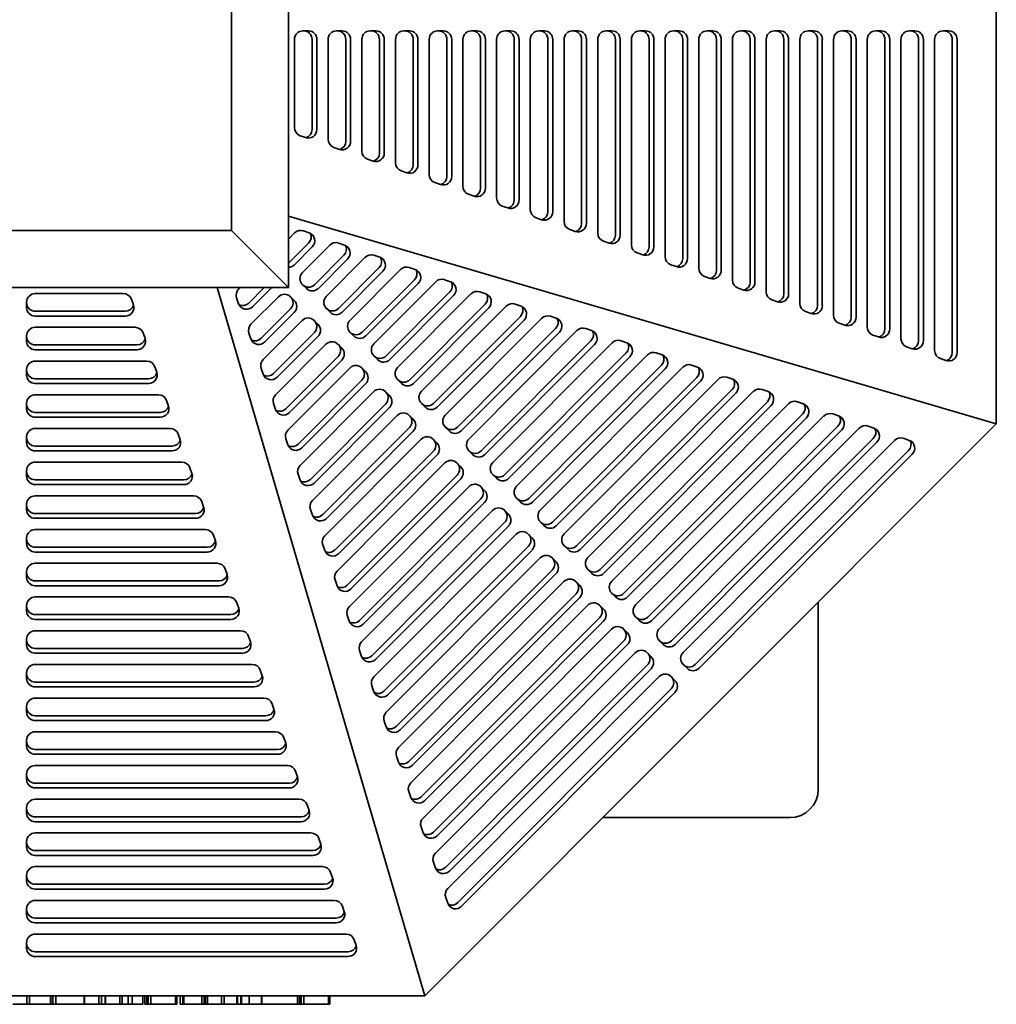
# Model space of a CAD drawing. Header units: millimetres. Extents: x 288 to 973, y 102 to 790.
# Tile 2 of 4: x 630 to 973, y 102 to 447. Entities that reach past the tile are written whole.
import ezdxf

# ---------------------------------------------------------------- set-up
doc = ezdxf.new("R2010")
doc.units = ezdxf.units.MM
doc.header["$LTSCALE"] = 3
doc.layers.add('Krawędzie widoczne(ISO)', color=7, linetype='Continuous', lineweight=35, true_color=0x262659)

msp = doc.modelspace()

# ---------------------------------------------------------------- linework, layer by layer
at = {"layer": 'Krawędzie widoczne(ISO)'}
for p, q in [((972.5, 588.87), (972.5, 305.14)), ((724, 353), (724, 541)), ((704, 521), (704, 373)), ((729.07, 443.09), (731.04, 443.09)), ((740.9, 443.09), (742.87, 443.09)), ((752.73, 443.09), (754.7, 443.09)), ((764.55, 443.09), (766.52, 443.09)), ((776.38, 443.09), (778.35, 443.09)), ((788.21, 443.09), (790.18, 443.09)), ((800.04, 443.09), (802.01, 443.09)), ((811.87, 443.09), (813.84, 443.09)), ((823.7, 443.09), (825.67, 443.09)), ((835.52, 443.09), (837.5, 443.09)), ((847.35, 443.09), (849.32, 443.09)), ((859.18, 443.09), (861.15, 443.09)), ((871.01, 443.09), (872.98, 443.09)), ((882.84, 443.09), (884.81, 443.09)), ((894.67, 443.09), (896.64, 443.09)), ((906.49, 443.09), (908.47, 443.09)), ((918.32, 443.09), (920.29, 443.09)), ((930.15, 443.09), (932.12, 443.09)), ((941.98, 443.09), (943.95, 443.09)), ((953.81, 443.09), (955.78, 443.09)), ((726.11, 409.14), (726.11, 440.09)), ((732.31, 440.09), (732.31, 408.46)), ((734, 440.09), (734, 408.46)), ((737.94, 405.03), (737.94, 440.09)), ((744.14, 440.09), (744.14, 404.34)), ((745.83, 440.09), (745.83, 404.34)), ((749.77, 400.91), (749.77, 440.09)), ((755.97, 440.09), (755.97, 400.23)), ((757.65, 440.09), (757.65, 400.23)), ((761.6, 396.8), (761.6, 440.09)), ((767.8, 440.09), (767.8, 396.11)), ((769.48, 440.09), (769.48, 396.11)), ((773.42, 392.68), (773.42, 440.09)), ((779.63, 440.09), (779.63, 392)), ((781.31, 440.09), (781.31, 392)), ((785.25, 388.57), (785.25, 440.09)), ((791.45, 440.09), (791.45, 387.88)), ((793.14, 440.09), (793.14, 387.88)), ((797.08, 384.45), (797.08, 440.09)), ((803.28, 440.09), (803.28, 383.77)), ((804.97, 440.09), (804.97, 383.77)), ((808.91, 380.34), (808.91, 440.09)), ((815.11, 440.09), (815.11, 379.65)), ((816.8, 440.09), (816.8, 379.65)), ((820.74, 376.22), (820.74, 440.09)), ((826.94, 440.09), (826.94, 375.54)), ((828.62, 440.09), (828.62, 375.54)), ((832.57, 372.11), (832.57, 440.09)), ((838.77, 440.09), (838.77, 371.42)), ((840.45, 440.09), (840.45, 371.42)), ((844.4, 367.99), (844.4, 440.09)), ((850.6, 440.09), (850.6, 367.31)), ((852.28, 440.09), (852.28, 367.31)), ((856.22, 363.88), (856.22, 440.09)), ((862.42, 440.09), (862.42, 363.19)), ((864.11, 440.09), (864.11, 363.19)), ((868.05, 359.76), (868.05, 440.09)), ((874.25, 440.09), (874.25, 359.08)), ((875.94, 440.09), (875.94, 359.08)), ((879.88, 355.65), (879.88, 440.09)), ((886.08, 440.09), (886.08, 354.96)), ((887.77, 440.09), (887.77, 354.96)), ((891.71, 351.53), (891.71, 440.09)), ((897.91, 440.09), (897.91, 350.85)), ((899.59, 440.09), (899.59, 350.85)), ((903.54, 347.42), (903.54, 440.09)), ((909.74, 440.09), (909.74, 346.73)), ((911.42, 440.09), (911.42, 346.73)), ((915.37, 343.3), (915.37, 440.09)), ((921.57, 440.09), (921.57, 342.62)), ((923.25, 440.09), (923.25, 342.62)), ((927.19, 339.19), (927.19, 440.09)), ((933.4, 440.09), (933.4, 338.5)), ((935.08, 440.09), (935.08, 338.5)), ((939.02, 335.07), (939.02, 440.09)), ((945.22, 440.09), (945.22, 334.39)), ((946.91, 440.09), (946.91, 334.39)), ((950.85, 330.91), (950.85, 440.09)), ((957.05, 440.09), (957.05, 330.23)), ((958.74, 440.09), (958.74, 330.23)), ((730.08, 405.62), (728.11, 406.3)), ((741.91, 401.5), (739.94, 402.19)), ((753.74, 397.39), (751.77, 398.07)), ((765.57, 393.27), (763.59, 393.96)), ((777.39, 389.16), (775.42, 389.84)), ((789.22, 385.04), (787.25, 385.73)), ((801.05, 380.93), (799.08, 381.61)), ((724, 378.03), (972.5, 305.14)), ((812.88, 376.81), (810.91, 377.5)), ((824.71, 372.7), (822.74, 373.39)), ((704, 373), (556, 373)), ((724, 353), (704, 373)), ((724, 370.02), (726.15, 372.18)), ((729.25, 372.91), (731.32, 372.2)), ((731.09, 368.6), (724.85, 362.34)), ((732.39, 367.3), (726.15, 361.04)), ((728.93, 358.26), (738.54, 367.9)), ((741.64, 368.63), (743.71, 367.91)), ((836.54, 368.58), (834.56, 369.27)), ((743.48, 364.32), (733.2, 354.01)), ((744.78, 363.02), (734.5, 352.71)), ((737.28, 349.93), (750.93, 363.62)), ((754.03, 364.35), (756.1, 363.63)), ((848.36, 364.47), (846.39, 365.16)), ((755.87, 360.04), (741.55, 345.68)), ((745.64, 341.61), (763.32, 359.33)), ((766.42, 360.06), (768.48, 359.35)), ((860.19, 360.35), (858.22, 361.04)), ((757.17, 358.74), (742.85, 344.38)), ((872.02, 356.24), (870.05, 356.93)), ((536, 353), (724, 353)), ((771.87, 104.5), (698.97, 353)), ((706.53, 352.51), (707.03, 353)), ((715.54, 353), (710.13, 347.58)), ((717.67, 352.54), (711.43, 346.28)), ((728.99, 353.97), (728.82, 354.15)), ((730.29, 352.67), (728.9, 354.06)), ((768.26, 355.75), (749.91, 337.35)), ((769.56, 354.45), (751.21, 336.05)), ((753.99, 333.28), (775.71, 355.05)), ((778.81, 355.78), (780.87, 355.07)), ((883.85, 352.13), (881.88, 352.81)), ((635.08, 350.89), (666.03, 350.89)), ((706.53, 347.34), (705.81, 349.4)), ((710.85, 340.13), (720.46, 349.77)), ((724.67, 349.81), (726.06, 348.42)), ((780.65, 351.47), (758.26, 329.02)), ((781.95, 350.17), (759.56, 327.72)), ((762.34, 324.95), (788.09, 350.77)), ((791.2, 351.5), (793.26, 350.79)), ((632.08, 345.97), (632.08, 347.94)), ((668.87, 348.9), (669.56, 346.92)), ((724.73, 345.51), (714.45, 335.21)), ((737.35, 345.64), (737.17, 345.82)), ((738.65, 344.34), (737.25, 345.73)), ((793.04, 347.19), (766.61, 320.69)), ((794.33, 345.89), (767.91, 319.39)), ((770.7, 316.62), (800.48, 346.49)), ((803.58, 347.22), (805.65, 346.5)), ((895.68, 348.01), (893.71, 348.7)), ((666.72, 344.69), (635.08, 344.69)), ((666.72, 343.01), (635.08, 343.01)), ((726.03, 344.21), (715.75, 333.91)), ((805.42, 342.91), (774.96, 312.37)), ((779.05, 308.29), (812.87, 342.2)), ((815.97, 342.94), (818.04, 342.22)), ((907.51, 343.9), (905.54, 344.58)), ((635.08, 339.07), (670.15, 339.07)), ((715.17, 327.76), (728.81, 341.44)), ((733.02, 341.48), (734.41, 340.09)), ((806.72, 341.61), (776.26, 311.07)), ((817.81, 338.63), (783.32, 304.04)), ((828.36, 338.65), (830.43, 337.94)), ((919.34, 339.78), (917.36, 340.47)), ((632.08, 334.14), (632.08, 336.11)), ((672.98, 337.07), (673.67, 335.1)), ((710.85, 334.97), (710.13, 337.03)), ((733.08, 337.18), (718.76, 322.83)), ((734.38, 335.89), (720.06, 321.53)), ((745.7, 337.31), (745.52, 337.49)), ((747, 336.01), (745.61, 337.4)), ((819.11, 337.33), (784.62, 302.74)), ((787.4, 299.96), (825.26, 337.92)), ((931.16, 335.67), (929.19, 336.35)), ((670.83, 332.86), (635.08, 332.86)), ((719.48, 315.38), (737.16, 333.11)), ((741.37, 333.15), (742.76, 331.76)), ((830.2, 334.34), (791.67, 295.71)), ((831.5, 333.04), (792.97, 294.41)), ((795.75, 291.63), (837.65, 333.64)), ((840.75, 334.37), (842.81, 333.66)), ((942.99, 331.55), (941.02, 332.24)), ((670.83, 331.18), (635.08, 331.18)), ((741.43, 328.86), (723.08, 310.45)), ((754.05, 328.98), (753.87, 329.16)), ((755.35, 327.68), (753.96, 329.07)), ((842.59, 330.06), (800.02, 287.38)), ((843.89, 328.76), (801.32, 286.08)), ((804.11, 283.3), (850.04, 329.36)), ((853.14, 330.09), (855.2, 329.38)), ((635.08, 327.24), (674.26, 327.24)), ((677.1, 325.24), (677.78, 323.27)), ((723.8, 303.01), (745.52, 324.78)), ((742.73, 327.56), (724.38, 309.15)), ((749.72, 324.82), (751.12, 323.43)), ((854.98, 325.78), (808.37, 279.05)), ((812.46, 274.97), (862.42, 325.08)), ((865.53, 325.81), (867.59, 325.09)), ((954.82, 327.39), (952.85, 328.07)), ((632.08, 322.31), (632.08, 324.28)), ((715.16, 322.59), (714.45, 324.65)), ((856.28, 324.48), (809.67, 277.75)), ((867.37, 321.5), (816.73, 270.72)), ((877.92, 321.52), (879.98, 320.81)), ((674.95, 321.04), (635.08, 321.04)), ((674.95, 319.35), (635.08, 319.35)), ((749.79, 320.53), (727.4, 298.08)), ((751.08, 319.23), (728.7, 296.78)), ((762.41, 320.65), (762.23, 320.83)), ((763.7, 319.35), (762.31, 320.74)), ((868.67, 320.2), (818.03, 269.42)), ((820.81, 266.64), (874.81, 320.79)), ((635.08, 315.41), (678.38, 315.41)), ((728.12, 290.63), (753.87, 316.45)), ((758.08, 316.49), (759.47, 315.1)), ((879.75, 317.21), (825.08, 262.39)), ((881.05, 315.92), (826.38, 261.09)), ((829.16, 258.32), (887.2, 316.51)), ((890.3, 317.24), (892.37, 316.53)), ((632.08, 310.48), (632.08, 312.45)), ((681.21, 313.41), (681.9, 311.44)), ((719.48, 310.21), (718.76, 312.28)), ((758.14, 312.2), (731.71, 285.7)), ((770.76, 312.32), (770.58, 312.5)), ((772.06, 311.02), (770.67, 312.41)), ((892.14, 312.93), (833.43, 254.06)), ((893.44, 311.63), (834.73, 252.76)), ((837.52, 249.99), (899.59, 312.23)), ((902.69, 312.96), (904.76, 312.25)), ((679.06, 309.21), (635.08, 309.21)), ((679.06, 307.52), (635.08, 307.52)), ((732.43, 278.25), (762.22, 308.12)), ((759.44, 310.9), (733.01, 284.4)), ((766.43, 308.16), (767.82, 306.78)), ((904.53, 308.65), (841.79, 245.73)), ((845.87, 241.66), (911.98, 307.95)), ((915.08, 308.68), (917.15, 307.96)), ((972.5, 305.14), (771.87, 104.5)), ((779.11, 303.99), (778.93, 304.17)), ((780.41, 302.69), (779.02, 304.08)), ((905.83, 307.35), (843.08, 244.43)), ((916.92, 304.37), (850.14, 237.4)), ((927.47, 304.4), (929.53, 303.68)), ((632.08, 298.65), (632.08, 300.62)), ((635.08, 303.58), (682.49, 303.58)), ((685.33, 301.58), (686.01, 299.61)), ((766.49, 303.87), (736.03, 273.33)), ((767.79, 302.57), (737.33, 272.03)), ((918.22, 303.07), (851.44, 236.1)), ((854.22, 233.33), (924.37, 303.66)), ((683.18, 297.38), (635.08, 297.38)), ((723.8, 297.84), (723.08, 299.9)), ((736.75, 265.88), (770.57, 299.79)), ((774.78, 299.83), (776.17, 298.45)), ((929.31, 300.09), (858.49, 229.07)), ((930.61, 298.79), (859.79, 227.78)), ((862.57, 225), (936.75, 299.38)), ((939.86, 300.11), (941.92, 299.4)), ((683.18, 295.69), (635.08, 295.69)), ((774.84, 295.54), (740.35, 260.95)), ((776.14, 294.24), (741.65, 259.65)), ((787.46, 295.66), (787.29, 295.84)), ((788.76, 294.37), (787.37, 295.75)), ((941.7, 295.8), (866.84, 220.75)), ((943, 294.5), (868.14, 219.45)), ((635.08, 291.75), (686.61, 291.75)), ((741.07, 253.5), (778.93, 291.46)), ((783.13, 291.51), (784.53, 290.12)), ((632.08, 286.82), (632.08, 288.79)), ((689.44, 289.75), (690.13, 287.78)), ((728.12, 285.46), (727.4, 287.52)), ((783.2, 287.21), (744.66, 248.57)), ((795.82, 287.34), (795.64, 287.51)), ((797.11, 286.04), (795.72, 287.42)), ((687.29, 285.55), (635.08, 285.55)), ((687.29, 283.87), (635.08, 283.87)), ((784.5, 285.91), (745.96, 247.27)), ((635.08, 279.92), (690.72, 279.92)), ((745.39, 241.13), (787.28, 283.13)), ((791.49, 283.18), (792.88, 281.79)), ((632.08, 274.99), (632.08, 276.97)), ((693.56, 277.93), (694.24, 275.95)), ((791.55, 278.88), (748.98, 236.2)), ((792.85, 277.58), (750.28, 234.9)), ((804.17, 279.01), (803.99, 279.18)), ((805.47, 277.71), (804.08, 279.1)), ((691.41, 273.72), (635.08, 273.72)), ((732.43, 273.09), (731.71, 275.15)), ((749.7, 228.75), (795.63, 274.81)), ((799.84, 274.85), (801.23, 273.46)), ((691.41, 272.04), (635.08, 272.04)), ((799.9, 270.55), (753.3, 223.82)), ((812.52, 270.68), (812.34, 270.86)), ((813.82, 269.38), (812.43, 270.77)), ((635.08, 268.09), (694.84, 268.09)), ((697.67, 266.1), (698.36, 264.13)), ((754.02, 216.37), (803.98, 266.48)), ((801.2, 269.25), (754.6, 222.52)), ((808.19, 266.52), (809.58, 265.13)), ((632.08, 263.17), (632.08, 265.14)), ((736.75, 260.71), (736.03, 262.77)), ((695.52, 261.89), (635.08, 261.89)), ((695.52, 260.21), (635.08, 260.21)), ((808.25, 262.22), (757.62, 211.45)), ((809.55, 260.92), (758.91, 210.15)), ((820.87, 262.35), (820.7, 262.53)), ((822.17, 261.05), (820.78, 262.44)), ((635.08, 256.27), (698.95, 256.27)), ((758.34, 204), (812.34, 258.15)), ((816.54, 258.19), (817.94, 256.8)), ((632.08, 251.34), (632.08, 253.31)), ((701.79, 254.27), (702.47, 252.3)), ((816.61, 253.89), (761.93, 199.07)), ((817.91, 252.59), (763.23, 197.77)), ((829.23, 254.02), (829.05, 254.2)), ((830.53, 252.72), (829.13, 254.11)), ((699.64, 250.07), (635.08, 250.07)), ((741.07, 248.33), (740.35, 250.4)), ((762.65, 191.62), (820.69, 249.82)), ((824.9, 249.86), (826.29, 248.47)), ((699.64, 248.38), (635.08, 248.38)), ((824.96, 245.56), (766.25, 186.69)), ((837.58, 245.69), (837.4, 245.87)), ((838.88, 244.39), (837.49, 245.78)), ((635.08, 244.44), (703.07, 244.44)), ((705.9, 242.44), (706.59, 240.47)), ((826.26, 244.27), (767.55, 185.39)), ((910, 177), (910, 242.64)), ((632.08, 239.51), (632.08, 241.48)), ((766.97, 179.25), (829.04, 241.49)), ((833.25, 241.53), (834.64, 240.14)), ((703.75, 238.24), (635.08, 238.24)), ((703.75, 236.55), (635.08, 236.55)), ((745.38, 235.96), (744.66, 238.02)), ((833.31, 237.24), (770.57, 174.32)), ((834.61, 235.94), (771.86, 173.02)), ((845.93, 237.36), (845.75, 237.54)), ((847.23, 236.06), (845.84, 237.45)), ((635.08, 232.61), (707.18, 232.61)), ((771.29, 166.87), (837.39, 233.16)), ((841.6, 233.2), (842.99, 231.81)), ((632.08, 227.68), (632.08, 229.65)), ((710.02, 230.61), (710.7, 228.64)), ((841.66, 228.91), (774.88, 161.94)), ((854.28, 229.03), (854.11, 229.21)), ((855.58, 227.73), (854.19, 229.12)), ((707.87, 226.41), (635.08, 226.41)), ((707.87, 224.72), (635.08, 224.72)), ((749.7, 223.58), (748.98, 225.65)), ((775.6, 154.49), (845.75, 224.83)), ((842.96, 227.61), (776.18, 160.64)), ((849.95, 224.87), (851.35, 223.48)), ((632.08, 215.85), (632.08, 217.82)), ((635.08, 220.78), (711.29, 220.78)), ((714.13, 218.78), (714.82, 216.81)), ((850.02, 220.58), (779.2, 149.57)), ((851.32, 219.28), (780.5, 148.27)), ((862.64, 220.7), (862.46, 220.88)), ((863.94, 219.4), (862.54, 220.79)), ((711.98, 214.58), (635.08, 214.58)), ((779.92, 142.12), (854.1, 216.5)), ((858.31, 216.54), (859.7, 215.16)), ((711.98, 212.9), (635.08, 212.9)), ((754.02, 211.21), (753.3, 213.27)), ((858.37, 212.25), (783.52, 137.19)), ((859.67, 210.95), (784.81, 135.89)), ((635.08, 208.95), (715.41, 208.95)), ((632.08, 204.02), (632.08, 206)), ((718.25, 206.95), (718.93, 204.98)), ((716.1, 202.75), (635.08, 202.75)), ((716.1, 201.07), (635.08, 201.07)), ((758.33, 198.83), (757.61, 200.89)), ((635.08, 197.12), (719.52, 197.12)), ((632.08, 192.2), (632.08, 194.17)), ((722.36, 195.13), (723.05, 193.15)), ((720.21, 190.92), (635.08, 190.92)), ((720.21, 189.24), (635.08, 189.24)), ((762.65, 186.45), (761.93, 188.52)), ((635.08, 185.3), (723.64, 185.3)), ((726.48, 183.3), (727.16, 181.33)), ((632.08, 180.37), (632.08, 182.34)), ((724.32, 179.09), (635.08, 179.09)), ((724.32, 177.41), (635.08, 177.41)), ((635.08, 173.47), (727.75, 173.47)), ((766.97, 174.08), (766.25, 176.14)), ((632.08, 168.54), (632.08, 170.51)), ((730.59, 171.47), (731.28, 169.5)), ((728.44, 167.27), (635.08, 167.27)), ((834.37, 167), (900, 167)), ((728.44, 165.58), (635.08, 165.58)), ((771.28, 161.7), (770.56, 163.77)), ((635.08, 161.64), (731.87, 161.64)), ((734.71, 159.64), (735.39, 157.67)), ((632.08, 156.71), (632.08, 158.68)), ((732.55, 155.44), (635.08, 155.44)), ((732.55, 153.75), (635.08, 153.75)), ((635.08, 149.81), (735.98, 149.81)), ((775.6, 149.33), (774.88, 151.39)), ((632.08, 144.88), (632.08, 146.85)), ((738.82, 147.81), (739.51, 145.84)), ((736.67, 143.61), (635.08, 143.61)), ((736.67, 141.92), (635.08, 141.92)), ((779.92, 136.95), (779.2, 139.01)), ((632.08, 133.05), (632.08, 135.02)), ((635.08, 137.98), (740.1, 137.98)), ((742.94, 135.98), (743.62, 134.01)), ((740.78, 131.78), (635.08, 131.78)), ((740.78, 130.1), (635.08, 130.1)), ((635.08, 126.15), (744.26, 126.15)), ((632.08, 121.23), (632.08, 123.2)), ((747.1, 124.16), (747.78, 122.19)), ((744.95, 119.95), (635.08, 119.95)), ((744.95, 118.27), (635.08, 118.27)), ((771.87, 104.5), (488.13, 104.5)), ((632.21, 101.5), (632.21, 104.5)), ((633.14, 101.5), (633.14, 104.5)), ((640.52, 101.5), (640.52, 104.5)), ((640.56, 101.5), (640.56, 104.5)), ((641.29, 101.5), (641.29, 104.5)), ((642.3, 101.5), (642.3, 104.5)), ((652.3, 101.5), (652.3, 104.5)), ((652.43, 101.5), (652.43, 104.5)), ((657.5, 101.5), (657.5, 104.5)), ((658.41, 101.5), (658.41, 104.5)), ((659.69, 101.5), (659.69, 104.5)), ((659.82, 101.5), (659.82, 104.5)), ((664.8, 101.5), (664.8, 104.5)), ((665.69, 101.5), (665.69, 104.5)), ((667.79, 101.5), (667.79, 104.5)), ((669.18, 101.5), (669.18, 104.5)), ((672.92, 101.5), (672.92, 104.5)), ((673.59, 101.5), (673.59, 104.5)), ((674.31, 101.5), (674.31, 104.5)), ((674.79, 101.5), (674.79, 104.5)), ((675.67, 101.5), (675.67, 104.5)), ((684.31, 101.5), (684.31, 104.5)), ((684.85, 101.5), (684.85, 104.5)), ((685.95, 101.5), (685.95, 104.5)), ((686.98, 101.5), (686.98, 104.5)), ((687.25, 101.5), (687.25, 104.5)), ((693.58, 101.5), (693.58, 104.5)), ((694.38, 101.5), (694.38, 104.5)), ((694.77, 101.5), (694.77, 104.5)), ((695.46, 101.5), (695.46, 104.5)), ((695.59, 101.5), (695.59, 104.5)), ((700.52, 101.5), (700.52, 104.5)), ((701.5, 101.5), (701.5, 104.5)), ((705.93, 101.5), (705.93, 104.5)), ((706.14, 101.5), (706.14, 104.5)), ((707.32, 101.5), (707.32, 104.5)), ((707.52, 101.5), (707.52, 104.5)), ((710.21, 101.5), (710.21, 104.5)), ((714.54, 101.5), (714.54, 104.5)), ((714.61, 101.5), (714.61, 104.5)), ((727.24, 101.5), (727.24, 104.5)), ((727.34, 101.5), (727.34, 104.5)), ((728.06, 101.5), (728.06, 104.5)), ((728.53, 101.5), (728.53, 104.5)), ((729.41, 101.5), (729.41, 104.5)), ((738.06, 101.5), (738.06, 104.5)), ((738.59, 101.5), (738.59, 104.5)), ((632.21, 101.5), (627.24, 101.5)), ((633.14, 101.5), (632.21, 101.5)), ((634.15, 101.5), (633.14, 101.5)), ((638.55, 101.5), (634.15, 101.5)), ((640.52, 101.5), (638.55, 101.5)), ((640.56, 101.5), (640.52, 101.5)), ((641.29, 101.5), (640.56, 101.5)), ((642.3, 101.5), (641.29, 101.5)), ((650.33, 101.5), (642.3, 101.5)), ((652.3, 101.5), (650.33, 101.5)), ((652.43, 101.5), (652.3, 101.5)), ((657.5, 101.5), (652.43, 101.5)), ((658.41, 101.5), (657.5, 101.5)), ((658.73, 101.5), (658.41, 101.5)), ((659.69, 101.5), (658.73, 101.5)), ((659.82, 101.5), (659.69, 101.5)), ((664.8, 101.5), (659.82, 101.5)), ((665.69, 101.5), (664.8, 101.5)), ((667.79, 101.5), (665.69, 101.5)), ((669.18, 101.5), (667.79, 101.5)), ((672.92, 101.5), (669.18, 101.5)), ((674.31, 101.5), (673.59, 101.5)), ((674.79, 101.5), (674.31, 101.5)), ((675.67, 101.5), (674.79, 101.5)), ((680.08, 101.5), (675.67, 101.5)), ((682.32, 101.5), (680.08, 101.5)), ((683.38, 101.5), (682.32, 101.5)), ((684.31, 101.5), (683.38, 101.5)), ((684.85, 101.5), (684.31, 101.5)), ((686.36, 101.5), (685.95, 101.5)), ((686.98, 101.5), (686.36, 101.5)), ((687.25, 101.5), (686.98, 101.5)), ((693.58, 101.5), (687.25, 101.5)), ((694.38, 101.5), (693.58, 101.5)), ((694.77, 101.5), (694.38, 101.5)), ((695.46, 101.5), (694.77, 101.5)), ((695.59, 101.5), (695.46, 101.5)), ((700.52, 101.5), (695.59, 101.5)), ((701.5, 101.5), (700.52, 101.5)), ((702.91, 101.5), (701.5, 101.5)), ((704.57, 101.5), (702.91, 101.5)), ((705.93, 101.5), (704.57, 101.5)), ((706.42, 101.5), (706.14, 101.5)), ((707.32, 101.5), (706.42, 101.5)), ((707.52, 101.5), (707.32, 101.5)), ((710.21, 101.5), (707.52, 101.5)), ((712.37, 101.5), (710.21, 101.5)), ((714.54, 101.5), (712.37, 101.5)), ((724.72, 101.5), (714.61, 101.5)), ((727.24, 101.5), (724.72, 101.5)), ((728.06, 101.5), (727.34, 101.5)), ((728.53, 101.5), (728.06, 101.5)), ((729.41, 101.5), (728.53, 101.5)), ((733.82, 101.5), (729.41, 101.5)), ((736.06, 101.5), (733.82, 101.5)), ((737.12, 101.5), (736.06, 101.5)), ((738.06, 101.5), (737.12, 101.5)), ((738.59, 101.5), (738.06, 101.5))]:
    msp.add_line(p, q, dxfattribs=at)
msp.add_arc((900, 177), 10, 270, 0, dxfattribs=at)
for centre, major_axis, ratio, start_param, end_param in [((729.07, 440.09), (0, 3), 0.985702, 0, 1.570796), ((729.35, 440.09), (0, 3), 0.985702, 4.712389, 6.283185), ((731.04, 440.09), (0, 3), 0.985702, 4.712389, 6.283185), ((740.9, 440.09), (0, 3), 0.985702, 0, 1.570796), ((741.18, 440.09), (0, 3), 0.985702, 4.712389, 6.283185), ((742.87, 440.09), (0, 3), 0.985702, 4.712389, 6.283185), ((752.73, 440.09), (0, 3), 0.985702, 0, 1.570796), ((753.01, 440.09), (0, 3), 0.985702, 4.712389, 6.283185), ((754.7, 440.09), (0, 3), 0.985702, 4.712389, 6.283185), ((764.55, 440.09), (0, 3), 0.985702, 0, 1.570796), ((764.84, 440.09), (0, 3), 0.985702, 4.712389, 6.283185), ((766.52, 440.09), (0, 3), 0.985702, 4.712389, 6.283185), ((776.38, 440.09), (0, 3), 0.985702, 0, 1.570796), ((776.67, 440.09), (0, 3), 0.985702, 4.712389, 6.283185), ((778.35, 440.09), (0, 3), 0.985702, 4.712389, 6.283185), ((788.21, 440.09), (0, 3), 0.985702, 0, 1.570796), ((788.5, 440.09), (0, 3), 0.985702, 4.712389, 6.283185), ((790.18, 440.09), (0, 3), 0.985702, 4.712389, 6.283185), ((800.04, 440.09), (0, 3), 0.985702, 0, 1.570796), ((800.33, 440.09), (0, 3), 0.985702, 4.712389, 6.283185), ((802.01, 440.09), (0, 3), 0.985702, 4.712389, 6.283185), ((811.87, 440.09), (0, 3), 0.985702, 0, 1.570796), ((812.15, 440.09), (0, 3), 0.985702, 4.712389, 6.283185), ((813.84, 440.09), (0, 3), 0.985702, 4.712389, 6.283185), ((823.7, 440.09), (0, 3), 0.985702, 0, 1.570796), ((823.98, 440.09), (0, 3), 0.985702, 4.712389, 6.283185), ((825.67, 440.09), (0, 3), 0.985702, 4.712389, 6.283185), ((835.52, 440.09), (0, 3), 0.985702, 0, 1.570796), ((835.81, 440.09), (0, 3), 0.985702, 4.712389, 6.283185), ((837.5, 440.09), (0, 3), 0.985702, 4.712389, 6.283185), ((847.35, 440.09), (0, 3), 0.985702, 0, 1.570796), ((847.64, 440.09), (0, 3), 0.985702, 4.712389, 6.283185), ((849.32, 440.09), (0, 3), 0.985702, 4.712389, 6.283185), ((859.18, 440.09), (0, 3), 0.985702, 0, 1.570796), ((859.47, 440.09), (0, 3), 0.985702, 4.712389, 6.283185), ((861.15, 440.09), (0, 3), 0.985702, 4.712389, 6.283185), ((871.01, 440.09), (0, 3), 0.985702, 0, 1.570796), ((871.3, 440.09), (0, 3), 0.985702, 4.712389, 6.283185), ((872.98, 440.09), (0, 3), 0.985702, 4.712389, 6.283185), ((882.84, 440.09), (0, 3), 0.985702, 0, 1.570796), ((883.12, 440.09), (0, 3), 0.985702, 4.712389, 6.283185), ((884.81, 440.09), (0, 3), 0.985702, 4.712389, 6.283185), ((894.67, 440.09), (0, 3), 0.985702, 0, 1.570796), ((894.95, 440.09), (0, 3), 0.985702, 4.712389, 6.283185), ((896.64, 440.09), (0, 3), 0.985702, 4.712389, 6.283185), ((906.49, 440.09), (0, 3), 0.985702, 0, 1.570796), ((906.78, 440.09), (0, 3), 0.985702, 4.712389, 6.283185), ((908.47, 440.09), (0, 3), 0.985702, 4.712389, 6.283185), ((918.32, 440.09), (0, 3), 0.985702, 0, 1.570796), ((918.61, 440.09), (0, 3), 0.985702, 4.712389, 6.283185), ((920.29, 440.09), (0, 3), 0.985702, 4.712389, 6.283185), ((930.15, 440.09), (0, 3), 0.985702, 0, 1.570796), ((930.44, 440.09), (0, 3), 0.985702, 4.712389, 6.283185), ((932.12, 440.09), (0, 3), 0.985702, 4.712389, 6.283185), ((941.98, 440.09), (0, 3), 0.985702, 0, 1.570796), ((942.27, 440.09), (0, 3), 0.985702, 4.712389, 6.283185), ((943.95, 440.09), (0, 3), 0.985702, 4.712389, 6.283185), ((953.81, 440.09), (0, 3), 0.985702, 0, 1.570796), ((954.09, 440.09), (0, 3), 0.985702, 4.712389, 6.283185), ((955.78, 440.09), (0, 3), 0.985702, 4.712389, 6.283185), ((729.07, 409.14), (0, -3), 0.985702, 4.712389, 5.952847), ((731.04, 408.46), (0, -3), 0.985702, 5.952847, 7.853982), ((729.35, 408.46), (0, -3), 0.985702, 0.288903, 1.570796), ((740.9, 405.03), (0, -3), 0.985702, 4.712389, 5.952847), ((742.87, 404.34), (0, -3), 0.985702, 5.952847, 7.853982), ((741.18, 404.34), (0, -3), 0.985702, 0.288903, 1.570796), ((752.73, 400.91), (0, -3), 0.985702, 4.712389, 5.952847), ((754.7, 400.23), (0, -3), 0.985702, 5.952847, 7.853982), ((753.01, 400.23), (0, -3), 0.985702, 0.288903, 1.570796), ((764.55, 396.8), (0, -3), 0.985702, 4.712389, 5.952847), ((766.52, 396.11), (0, -3), 0.985702, 5.952847, 7.853982), ((764.84, 396.11), (0, -3), 0.985702, 0.288903, 1.570796), ((776.38, 392.68), (0, -3), 0.985702, 4.712389, 5.952847), ((778.35, 392), (0, -3), 0.985702, 5.952847, 7.853982), ((776.67, 392), (0, -3), 0.985702, 0.288903, 1.570796), ((788.21, 388.57), (0, -3), 0.985702, 4.712389, 5.952847), ((790.18, 387.88), (0, -3), 0.985702, 5.952847, 7.853982), ((788.5, 387.88), (0, -3), 0.985702, 0.288903, 1.570796), ((800.04, 384.45), (0, -3), 0.985702, 4.712389, 5.952847), ((802.01, 383.77), (0, -3), 0.985702, 5.952847, 7.853982), ((800.33, 383.77), (0, -3), 0.985702, 0.288903, 1.570796), ((811.87, 380.34), (0, -3), 0.985702, 4.712389, 5.952847), ((813.84, 379.65), (0, -3), 0.985702, 5.952847, 7.853982), ((812.15, 379.65), (0, -3), 0.985702, 0.288903, 1.570796), ((728.24, 370.1), (2.12, 2.12), 0.982976, 0.445878, 1.572183), ((823.7, 376.22), (0, -3), 0.985702, 4.712389, 5.952847), ((825.67, 375.54), (0, -3), 0.985702, 5.952847, 7.853982), ((823.98, 375.54), (0, -3), 0.985702, 0.288903, 1.570796), ((729.01, 370.68), (2.12, 2.12), 0.982976, 4.713776, 5.966386), ((730.3, 369.38), (2.12, 2.12), 0.982976, 4.713776, 6.729063), ((835.52, 372.11), (0, -3), 0.985702, 4.712389, 5.952847), ((837.5, 371.42), (0, -3), 0.985702, 5.952847, 7.853982), ((835.81, 371.42), (0, -3), 0.985702, 0.288903, 1.570796), ((740.63, 365.82), (2.12, 2.12), 0.982976, 0.445878, 1.572183), ((741.39, 366.4), (2.12, 2.12), 0.982976, 4.713776, 5.966386), ((742.69, 365.1), (2.12, 2.12), 0.982976, 4.713776, 6.729063), ((847.35, 367.99), (0, -3), 0.985702, 4.712389, 5.952847), ((849.32, 367.31), (0, -3), 0.985702, 5.952847, 7.853982), ((847.64, 367.31), (0, -3), 0.985702, 0.288903, 1.570796), ((753.02, 361.53), (2.12, 2.12), 0.982976, 0.445878, 1.572183), ((753.78, 362.12), (2.12, 2.12), 0.982976, 4.713776, 5.966386), ((755.08, 360.82), (2.12, 2.12), 0.982976, 4.713776, 6.729063), ((859.18, 363.88), (0, -3), 0.985702, 4.712389, 5.952847), ((861.15, 363.19), (0, -3), 0.985702, 5.952847, 7.853982), ((859.47, 363.19), (0, -3), 0.985702, 0.288903, 1.570796), ((722.76, 364.42), (-2.12, -2.12), 0.982976, 1.223669, 1.572183), ((724.06, 363.12), (-2.12, -2.12), 0.982976, 0.7738, 1.572183), ((765.4, 357.25), (2.12, 2.12), 0.982976, 0.445878, 1.572183), ((767.47, 356.54), (2.12, 2.12), 0.982976, 4.713776, 6.729063), ((871.01, 359.76), (0, -3), 0.985702, 4.712389, 5.952847), ((731.02, 356.18), (-2.12, -2.12), 0.982976, 4.713776, 6.284572), ((766.17, 357.84), (2.12, 2.12), 0.982976, 4.713776, 5.966386), ((777.79, 352.97), (2.12, 2.12), 0.982976, 0.445878, 1.572183), ((872.98, 359.08), (0, -3), 0.985702, 5.952847, 7.853982), ((871.3, 359.08), (0, -3), 0.985702, 0.288903, 1.570796), ((708.62, 350.43), (2.12, 2.12), 0.982976, 1.572183, 2.698488), ((715.59, 354.63), (-2.12, -2.12), 0.982976, 1.572183, 1.771364), ((731.11, 356.09), (-2.12, -2.12), 0.982976, 0.001387, 1.572183), ((732.41, 354.79), (-2.12, -2.12), 0.982976, 0.001387, 1.572183), ((778.56, 353.55), (2.12, 2.12), 0.982976, 4.713776, 5.966386), ((779.86, 352.26), (2.12, 2.12), 0.982976, 4.713776, 6.729063), ((882.84, 355.65), (0, -3), 0.985702, 4.712389, 5.952847), ((884.81, 354.96), (0, -3), 0.985702, 5.952847, 7.853982), ((883.12, 354.96), (0, -3), 0.985702, 0.288903, 1.570796), ((635.08, 347.94), (-3, 0), 0.985702, 4.712389, 6.283185), ((666.03, 347.94), (3, 0), 0.985702, 0.330338, 1.570796), ((722.55, 347.68), (2.12, 2.12), 0.982976, 0.001387, 1.572183), ((722.64, 347.6), (2.12, 2.12), 0.982976, 4.713776, 6.242999), ((739.37, 347.85), (-2.12, -2.12), 0.982976, 4.713776, 6.284572), ((790.18, 348.69), (2.12, 2.12), 0.982976, 0.445878, 1.572183), ((790.95, 349.27), (2.12, 2.12), 0.982976, 4.713776, 5.966386), ((792.25, 347.97), (2.12, 2.12), 0.982976, 4.713776, 6.729063), ((894.67, 351.53), (0, -3), 0.985702, 4.712389, 5.952847), ((896.64, 350.85), (0, -3), 0.985702, 5.952847, 7.853982), ((894.95, 350.85), (0, -3), 0.985702, 0.288903, 1.570796), ((635.08, 347.65), (-3, 0), 0.985702, 0, 1.570796), ((635.08, 345.97), (-3, 0), 0.985702, 0, 1.570796), ((666.72, 345.97), (3, 0), 0.985702, 4.712389, 6.613523), ((666.72, 347.65), (3, 0), 0.985702, 4.712389, 5.994283), ((709.34, 348.36), (-2.12, -2.12), 0.982976, 5.840081, 7.855368), ((708.04, 349.66), (-2.12, -2.12), 0.982976, 0.316799, 1.572183), ((723.94, 346.3), (2.12, 2.12), 0.982976, 4.713776, 6.284572), ((739.47, 347.76), (-2.12, -2.12), 0.982976, 0.001387, 1.572183), ((802.57, 344.4), (2.12, 2.12), 0.982976, 0.445878, 1.572183), ((803.34, 344.99), (2.12, 2.12), 0.982976, 4.713776, 5.966386), ((804.63, 343.69), (2.12, 2.12), 0.982976, 4.713776, 6.729063), ((906.49, 347.42), (0, -3), 0.985702, 4.712389, 5.952847), ((908.47, 346.73), (0, -3), 0.985702, 5.952847, 7.853982), ((906.78, 346.73), (0, -3), 0.985702, 0.288903, 1.570796), ((730.9, 339.36), (2.12, 2.12), 0.982976, 0.001387, 1.572183), ((740.77, 346.46), (-2.12, -2.12), 0.982976, 0.001387, 1.572183), ((814.96, 340.12), (2.12, 2.12), 0.982976, 0.445878, 1.572183), ((815.72, 340.71), (2.12, 2.12), 0.982976, 4.713776, 5.966386), ((817.02, 339.41), (2.12, 2.12), 0.982976, 4.713776, 6.729063), ((918.32, 343.3), (0, -3), 0.985702, 4.712389, 5.952847), ((920.29, 342.62), (0, -3), 0.985702, 5.952847, 7.853982), ((918.61, 342.62), (0, -3), 0.985702, 0.288903, 1.570796), ((635.08, 336.11), (-3, 0), 0.985702, 4.712389, 6.283185), ((670.15, 336.11), (3, 0), 0.985702, 0.330338, 1.570796), ((712.94, 338.05), (2.12, 2.12), 0.982976, 1.572183, 2.698488), ((730.99, 339.27), (2.12, 2.12), 0.982976, 4.713776, 6.242999), ((732.29, 337.97), (2.12, 2.12), 0.982976, 4.713776, 6.284572), ((747.73, 339.52), (-2.12, -2.12), 0.982976, 4.713776, 6.284572), ((827.35, 335.84), (2.12, 2.12), 0.982976, 0.445878, 1.572183), ((930.15, 339.19), (0, -3), 0.985702, 4.712389, 5.952847), ((635.08, 335.82), (-3, 0), 0.985702, 0, 1.570796), ((712.36, 337.29), (-2.12, -2.12), 0.982976, 0.316799, 1.572183), ((747.82, 339.43), (-2.12, -2.12), 0.982976, 0.001387, 1.572183), ((749.12, 338.14), (-2.12, -2.12), 0.982976, 0.001387, 1.572183), ((828.11, 336.43), (2.12, 2.12), 0.982976, 4.713776, 5.966386), ((829.41, 335.13), (2.12, 2.12), 0.982976, 4.713776, 6.729063), ((932.12, 338.5), (0, -3), 0.985702, 5.952847, 7.853982), ((930.44, 338.5), (0, -3), 0.985702, 0.288903, 1.570796), ((635.08, 334.14), (-3, 0), 0.985702, 0, 1.570796), ((670.83, 334.14), (3, 0), 0.985702, 4.712389, 6.613523), ((670.83, 335.82), (3, 0), 0.985702, 4.712389, 5.994283), ((713.66, 335.99), (-2.12, -2.12), 0.982976, 5.840081, 7.855368), ((739.25, 331.03), (2.12, 2.12), 0.982976, 0.001387, 1.572183), ((739.34, 330.94), (2.12, 2.12), 0.982976, 4.713776, 6.242999), ((740.64, 329.64), (2.12, 2.12), 0.982976, 4.713776, 6.284572), ((756.08, 331.19), (-2.12, -2.12), 0.982976, 4.713776, 6.284572), ((839.74, 331.56), (2.12, 2.12), 0.982976, 0.445878, 1.572183), ((840.5, 332.14), (2.12, 2.12), 0.982976, 4.713776, 5.966386), ((841.8, 330.84), (2.12, 2.12), 0.982976, 4.713776, 6.729063), ((941.98, 335.07), (0, -3), 0.985702, 4.712389, 5.952847), ((943.95, 334.39), (0, -3), 0.985702, 5.952847, 7.853982), ((942.27, 334.39), (0, -3), 0.985702, 0.288903, 1.570796), ((756.17, 331.11), (-2.12, -2.12), 0.982976, 0.001387, 1.572183), ((852.12, 327.28), (2.12, 2.12), 0.982976, 0.445878, 1.572183), ((852.89, 327.86), (2.12, 2.12), 0.982976, 4.713776, 5.966386), ((854.19, 326.56), (2.12, 2.12), 0.982976, 4.713776, 6.729063), ((953.81, 330.91), (0, -3), 0.985702, 4.712389, 5.952847), ((955.78, 330.23), (0, -3), 0.985702, 5.952847, 7.853982), ((954.09, 330.23), (0, -3), 0.985702, 0.288903, 1.570796), ((635.08, 324.28), (-3, 0), 0.985702, 4.712389, 6.283185), ((674.26, 324.28), (3, 0), 0.985702, 0.330338, 1.570796), ((717.26, 325.68), (2.12, 2.12), 0.982976, 1.572183, 2.698488), ((747.6, 322.7), (2.12, 2.12), 0.982976, 0.001387, 1.572183), ((757.47, 329.81), (-2.12, -2.12), 0.982976, 0.001387, 1.572183), ((764.43, 322.87), (-2.12, -2.12), 0.982976, 4.713776, 6.284572), ((864.51, 322.99), (2.12, 2.12), 0.982976, 0.445878, 1.572183), ((865.28, 323.58), (2.12, 2.12), 0.982976, 4.713776, 5.966386), ((866.58, 322.28), (2.12, 2.12), 0.982976, 4.713776, 6.729063), ((635.08, 323.99), (-3, 0), 0.985702, 0, 1.570796), ((635.08, 322.31), (-3, 0), 0.985702, 0, 1.570796), ((674.95, 322.31), (3, 0), 0.985702, 4.712389, 6.613523), ((674.95, 323.99), (3, 0), 0.985702, 4.712389, 5.994283), ((717.98, 323.61), (-2.12, -2.12), 0.982976, 5.840081, 7.855368), ((716.68, 324.91), (-2.12, -2.12), 0.982976, 0.316799, 1.572183), ((747.7, 322.61), (2.12, 2.12), 0.982976, 4.713776, 6.242999), ((749, 321.31), (2.12, 2.12), 0.982976, 4.713776, 6.284572), ((876.9, 318.71), (2.12, 2.12), 0.982976, 0.445878, 1.572183), ((764.52, 322.78), (-2.12, -2.12), 0.982976, 0.001387, 1.572183), ((765.82, 321.48), (-2.12, -2.12), 0.982976, 0.001387, 1.572183), ((877.67, 319.3), (2.12, 2.12), 0.982976, 4.713776, 5.966386), ((878.97, 318), (2.12, 2.12), 0.982976, 4.713776, 6.729063), ((635.08, 312.45), (-3, 0), 0.985702, 4.712389, 6.283185), ((678.38, 312.45), (3, 0), 0.985702, 0.330338, 1.570796), ((721.57, 313.3), (2.12, 2.12), 0.982976, 1.572183, 2.698488), ((755.96, 314.37), (2.12, 2.12), 0.982976, 0.001387, 1.572183), ((756.05, 314.28), (2.12, 2.12), 0.982976, 4.713776, 6.242999), ((757.35, 312.98), (2.12, 2.12), 0.982976, 4.713776, 6.284572), ((772.78, 314.54), (-2.12, -2.12), 0.982976, 4.713776, 6.284572), ((889.29, 314.43), (2.12, 2.12), 0.982976, 0.445878, 1.572183), ((890.05, 315.01), (2.12, 2.12), 0.982976, 4.713776, 5.966386), ((891.35, 313.72), (2.12, 2.12), 0.982976, 4.713776, 6.729063), ((635.08, 312.16), (-3, 0), 0.985702, 0, 1.570796), ((679.06, 310.48), (3, 0), 0.985702, 4.712389, 6.613523), ((679.06, 312.16), (3, 0), 0.985702, 4.712389, 5.994283), ((772.88, 314.45), (-2.12, -2.12), 0.982976, 0.001387, 1.572183), ((774.18, 313.15), (-2.12, -2.12), 0.982976, 0.001387, 1.572183), ((901.68, 310.15), (2.12, 2.12), 0.982976, 0.445878, 1.572183), ((902.44, 310.73), (2.12, 2.12), 0.982976, 4.713776, 5.966386), ((903.74, 309.43), (2.12, 2.12), 0.982976, 4.713776, 6.729063), ((635.08, 310.48), (-3, 0), 0.985702, 0, 1.570796), ((722.29, 311.24), (-2.12, -2.12), 0.982976, 5.840081, 7.855368), ((720.99, 312.54), (-2.12, -2.12), 0.982976, 0.316799, 1.572183), ((764.31, 306.04), (2.12, 2.12), 0.982976, 0.001387, 1.572183), ((764.4, 305.95), (2.12, 2.12), 0.982976, 4.713776, 6.242999), ((781.14, 306.21), (-2.12, -2.12), 0.982976, 4.713776, 6.284572), ((914.07, 305.86), (2.12, 2.12), 0.982976, 0.445878, 1.572183), ((914.83, 306.45), (2.12, 2.12), 0.982976, 4.713776, 5.966386), ((916.13, 305.15), (2.12, 2.12), 0.982976, 4.713776, 6.729063), ((765.7, 304.65), (2.12, 2.12), 0.982976, 4.713776, 6.284572), ((926.45, 301.58), (2.12, 2.12), 0.982976, 0.445878, 1.572183), ((635.08, 300.62), (-3, 0), 0.985702, 4.712389, 6.283185), ((682.49, 300.62), (3, 0), 0.985702, 0.330338, 1.570796), ((725.89, 300.92), (2.12, 2.12), 0.982976, 1.572183, 2.698488), ((772.66, 297.71), (2.12, 2.12), 0.982976, 0.001387, 1.572183), ((781.23, 306.12), (-2.12, -2.12), 0.982976, 0.001387, 1.572183), ((782.53, 304.82), (-2.12, -2.12), 0.982976, 0.001387, 1.572183), ((927.22, 302.17), (2.12, 2.12), 0.982976, 4.713776, 5.966386), ((928.52, 300.87), (2.12, 2.12), 0.982976, 4.713776, 6.729063), ((635.08, 300.34), (-3, 0), 0.985702, 0, 1.570796), ((635.08, 298.65), (-3, 0), 0.985702, 0, 1.570796), ((683.18, 298.65), (3, 0), 0.985702, 4.712389, 6.613523), ((683.18, 300.34), (3, 0), 0.985702, 4.712389, 5.994283), ((726.61, 298.86), (-2.12, -2.12), 0.982976, 5.840081, 7.855368), ((725.31, 300.16), (-2.12, -2.12), 0.982976, 0.316799, 1.572183), ((772.76, 297.62), (2.12, 2.12), 0.982976, 4.713776, 6.242999), ((774.05, 296.32), (2.12, 2.12), 0.982976, 4.713776, 6.284572), ((789.49, 297.88), (-2.12, -2.12), 0.982976, 4.713776, 6.284572), ((938.84, 297.3), (2.12, 2.12), 0.982976, 0.445878, 1.572183), ((939.61, 297.89), (2.12, 2.12), 0.982976, 4.713776, 5.966386), ((940.91, 296.59), (2.12, 2.12), 0.982976, 4.713776, 6.729063), ((789.58, 297.79), (-2.12, -2.12), 0.982976, 0.001387, 1.572183), ((790.88, 296.49), (-2.12, -2.12), 0.982976, 0.001387, 1.572183), ((635.08, 288.79), (-3, 0), 0.985702, 4.712389, 6.283185), ((686.61, 288.79), (3, 0), 0.985702, 0.330338, 1.570796), ((730.21, 288.55), (2.12, 2.12), 0.982976, 1.572183, 2.698488), ((781.01, 289.38), (2.12, 2.12), 0.982976, 0.001387, 1.572183), ((781.11, 289.29), (2.12, 2.12), 0.982976, 4.713776, 6.242999), ((797.84, 289.55), (-2.12, -2.12), 0.982976, 4.713776, 6.284572), ((635.08, 288.51), (-3, 0), 0.985702, 0, 1.570796), ((635.08, 286.82), (-3, 0), 0.985702, 0, 1.570796), ((687.29, 286.82), (3, 0), 0.985702, 4.712389, 6.613523), ((687.29, 288.51), (3, 0), 0.985702, 4.712389, 5.994283), ((782.41, 287.99), (2.12, 2.12), 0.982976, 4.713776, 6.284572), ((797.93, 289.46), (-2.12, -2.12), 0.982976, 0.001387, 1.572183), ((730.93, 286.48), (-2.12, -2.12), 0.982976, 5.840081, 7.855368), ((729.63, 287.78), (-2.12, -2.12), 0.982976, 0.316799, 1.572183), ((789.37, 281.05), (2.12, 2.12), 0.982976, 0.001387, 1.572183), ((799.23, 288.16), (-2.12, -2.12), 0.982976, 0.001387, 1.572183), ((635.08, 276.97), (-3, 0), 0.985702, 4.712389, 6.283185), ((690.72, 276.97), (3, 0), 0.985702, 0.330338, 1.570796), ((789.46, 280.96), (2.12, 2.12), 0.982976, 4.713776, 6.242999), ((790.76, 279.66), (2.12, 2.12), 0.982976, 4.713776, 6.284572), ((806.19, 281.22), (-2.12, -2.12), 0.982976, 4.713776, 6.284572), ((635.08, 276.68), (-3, 0), 0.985702, 0, 1.570796), ((734.52, 276.17), (2.12, 2.12), 0.982976, 1.572183, 2.698488), ((806.29, 281.13), (-2.12, -2.12), 0.982976, 0.001387, 1.572183), ((807.59, 279.83), (-2.12, -2.12), 0.982976, 0.001387, 1.572183), ((635.08, 274.99), (-3, 0), 0.985702, 0, 1.570796), ((691.41, 274.99), (3, 0), 0.985702, 4.712389, 6.613523), ((691.41, 276.68), (3, 0), 0.985702, 4.712389, 5.994283), ((735.24, 274.11), (-2.12, -2.12), 0.982976, 5.840081, 7.855368), ((733.94, 275.41), (-2.12, -2.12), 0.982976, 0.316799, 1.572183), ((797.72, 272.72), (2.12, 2.12), 0.982976, 0.001387, 1.572183), ((797.81, 272.63), (2.12, 2.12), 0.982976, 4.713776, 6.242999), ((799.11, 271.34), (2.12, 2.12), 0.982976, 4.713776, 6.284572), ((814.55, 272.89), (-2.12, -2.12), 0.982976, 4.713776, 6.284572), ((814.64, 272.8), (-2.12, -2.12), 0.982976, 0.001387, 1.572183), ((635.08, 265.14), (-3, 0), 0.985702, 4.712389, 6.283185), ((694.84, 265.14), (3, 0), 0.985702, 0.330338, 1.570796), ((806.07, 264.39), (2.12, 2.12), 0.982976, 0.001387, 1.572183), ((806.17, 264.31), (2.12, 2.12), 0.982976, 4.713776, 6.242999), ((815.94, 271.5), (-2.12, -2.12), 0.982976, 0.001387, 1.572183), ((822.9, 264.56), (-2.12, -2.12), 0.982976, 4.713776, 6.284572), ((635.08, 264.85), (-3, 0), 0.985702, 0, 1.570796), ((635.08, 263.17), (-3, 0), 0.985702, 0, 1.570796), ((695.52, 263.17), (3, 0), 0.985702, 4.712389, 6.613523), ((695.52, 264.85), (3, 0), 0.985702, 4.712389, 5.994283), ((738.84, 263.8), (2.12, 2.12), 0.982976, 1.572183, 2.698488), ((807.46, 263.01), (2.12, 2.12), 0.982976, 4.713776, 6.284572), ((739.56, 261.73), (-2.12, -2.12), 0.982976, 5.840081, 7.855368), ((738.26, 263.03), (-2.12, -2.12), 0.982976, 0.316799, 1.572183), ((814.43, 256.07), (2.12, 2.12), 0.982976, 0.001387, 1.572183), ((822.99, 264.47), (-2.12, -2.12), 0.982976, 0.001387, 1.572183), ((824.29, 263.17), (-2.12, -2.12), 0.982976, 0.001387, 1.572183), ((635.08, 253.31), (-3, 0), 0.985702, 4.712389, 6.283185), ((698.95, 253.31), (3, 0), 0.985702, 0.330338, 1.570796), ((814.52, 255.98), (2.12, 2.12), 0.982976, 4.713776, 6.242999), ((815.82, 254.68), (2.12, 2.12), 0.982976, 4.713776, 6.284572), ((831.25, 256.23), (-2.12, -2.12), 0.982976, 4.713776, 6.284572), ((635.08, 253.02), (-3, 0), 0.985702, 0, 1.570796), ((699.64, 251.34), (3, 0), 0.985702, 4.712389, 6.613523), ((743.16, 251.42), (2.12, 2.12), 0.982976, 1.572183, 2.698488), ((831.34, 256.14), (-2.12, -2.12), 0.982976, 0.001387, 1.572183), ((832.64, 254.84), (-2.12, -2.12), 0.982976, 0.001387, 1.572183), ((635.08, 251.34), (-3, 0), 0.985702, 0, 1.570796), ((699.64, 253.02), (3, 0), 0.985702, 4.712389, 5.994283), ((822.78, 247.74), (2.12, 2.12), 0.982976, 0.001387, 1.572183), ((822.87, 247.65), (2.12, 2.12), 0.982976, 4.713776, 6.242999), ((839.6, 247.9), (-2.12, -2.12), 0.982976, 4.713776, 6.284572), ((743.88, 249.36), (-2.12, -2.12), 0.982976, 5.840081, 7.855368), ((742.58, 250.66), (-2.12, -2.12), 0.982976, 0.316799, 1.572183), ((824.17, 246.35), (2.12, 2.12), 0.982976, 4.713776, 6.284572), ((839.7, 247.81), (-2.12, -2.12), 0.982976, 0.001387, 1.572183), ((635.08, 241.48), (-3, 0), 0.985702, 4.712389, 6.283185), ((703.07, 241.48), (3, 0), 0.985702, 0.330338, 1.570796), ((831.13, 239.41), (2.12, 2.12), 0.982976, 0.001387, 1.572183), ((841, 246.52), (-2.12, -2.12), 0.982976, 0.001387, 1.572183), ((635.08, 241.19), (-3, 0), 0.985702, 0, 1.570796), ((635.08, 239.51), (-3, 0), 0.985702, 0, 1.570796), ((703.75, 239.51), (3, 0), 0.985702, 4.712389, 6.613523), ((703.75, 241.19), (3, 0), 0.985702, 4.712389, 5.994283), ((747.47, 239.04), (2.12, 2.12), 0.982976, 1.572183, 2.698488), ((831.22, 239.32), (2.12, 2.12), 0.982976, 4.713776, 6.242999), ((832.52, 238.02), (2.12, 2.12), 0.982976, 4.713776, 6.284572), ((847.96, 239.57), (-2.12, -2.12), 0.982976, 4.713776, 6.284572), ((748.19, 236.98), (-2.12, -2.12), 0.982976, 5.840081, 7.855368), ((746.89, 238.28), (-2.12, -2.12), 0.982976, 0.316799, 1.572183), ((848.05, 239.49), (-2.12, -2.12), 0.982976, 0.001387, 1.572183), ((849.35, 238.19), (-2.12, -2.12), 0.982976, 0.001387, 1.572183), ((635.08, 229.65), (-3, 0), 0.985702, 4.712389, 6.283185), ((707.18, 229.65), (3, 0), 0.985702, 0.330338, 1.570796), ((839.48, 231.08), (2.12, 2.12), 0.982976, 0.001387, 1.572183), ((839.58, 230.99), (2.12, 2.12), 0.982976, 4.713776, 6.242999), ((840.88, 229.69), (2.12, 2.12), 0.982976, 4.713776, 6.284572), ((856.31, 231.25), (-2.12, -2.12), 0.982976, 4.713776, 6.284572), ((635.08, 229.37), (-3, 0), 0.985702, 0, 1.570796), ((707.87, 227.68), (3, 0), 0.985702, 4.712389, 6.613523), ((707.87, 229.37), (3, 0), 0.985702, 4.712389, 5.994283), ((751.79, 226.67), (2.12, 2.12), 0.982976, 1.572183, 2.698488), ((856.4, 231.16), (-2.12, -2.12), 0.982976, 0.001387, 1.572183), ((635.08, 227.68), (-3, 0), 0.985702, 0, 1.570796), ((847.84, 222.75), (2.12, 2.12), 0.982976, 0.001387, 1.572183), ((847.93, 222.66), (2.12, 2.12), 0.982976, 4.713776, 6.242999), ((857.7, 229.86), (-2.12, -2.12), 0.982976, 0.001387, 1.572183), ((864.66, 222.92), (-2.12, -2.12), 0.982976, 4.713776, 6.284572), ((752.51, 224.61), (-2.12, -2.12), 0.982976, 5.840081, 7.855368), ((751.21, 225.9), (-2.12, -2.12), 0.982976, 0.316799, 1.572183), ((849.23, 221.36), (2.12, 2.12), 0.982976, 4.713776, 6.284572), ((635.08, 217.82), (-3, 0), 0.985702, 4.712389, 6.283185), ((711.29, 217.82), (3, 0), 0.985702, 0.330338, 1.570796), ((856.19, 214.42), (2.12, 2.12), 0.982976, 0.001387, 1.572183), ((864.75, 222.83), (-2.12, -2.12), 0.982976, 0.001387, 1.572183), ((866.05, 221.53), (-2.12, -2.12), 0.982976, 0.001387, 1.572183), ((635.08, 217.54), (-3, 0), 0.985702, 0, 1.570796), ((635.08, 215.85), (-3, 0), 0.985702, 0, 1.570796), ((711.98, 215.85), (3, 0), 0.985702, 4.712389, 6.613523), ((711.98, 217.54), (3, 0), 0.985702, 4.712389, 5.994283), ((756.11, 214.29), (2.12, 2.12), 0.982976, 1.572183, 2.698488), ((856.28, 214.33), (2.12, 2.12), 0.982976, 4.713776, 6.242999), ((857.58, 213.03), (2.12, 2.12), 0.982976, 4.713776, 6.284572), ((756.83, 212.23), (-2.12, -2.12), 0.982976, 5.840081, 7.855368), ((755.53, 213.53), (-2.12, -2.12), 0.982976, 0.316799, 1.572183), ((635.08, 206), (-3, 0), 0.985702, 4.712389, 6.283185), ((715.41, 206), (3, 0), 0.985702, 0.330338, 1.570796), ((635.08, 205.71), (-3, 0), 0.985702, 0, 1.570796), ((635.08, 204.02), (-3, 0), 0.985702, 0, 1.570796), ((716.1, 204.02), (3, 0), 0.985702, 4.712389, 6.613523), ((716.1, 205.71), (3, 0), 0.985702, 4.712389, 5.994283), ((760.42, 201.92), (2.12, 2.12), 0.982976, 1.572183, 2.698488), ((635.08, 194.17), (-3, 0), 0.985702, 4.712389, 6.283185), ((719.52, 194.17), (3, 0), 0.985702, 0.330338, 1.570796), ((761.14, 199.85), (-2.12, -2.12), 0.982976, 5.840081, 7.855368), ((759.84, 201.15), (-2.12, -2.12), 0.982976, 0.316799, 1.572183), ((635.08, 193.88), (-3, 0), 0.985702, 0, 1.570796), ((635.08, 192.2), (-3, 0), 0.985702, 0, 1.570796), ((720.21, 192.2), (3, 0), 0.985702, 4.712389, 6.613523), ((720.21, 193.88), (3, 0), 0.985702, 4.712389, 5.994283), ((764.74, 189.54), (2.12, 2.12), 0.982976, 1.572183, 2.698488), ((764.16, 188.78), (-2.12, -2.12), 0.982976, 0.316799, 1.572183), ((635.08, 182.34), (-3, 0), 0.985702, 4.712389, 6.283185), ((723.64, 182.34), (3, 0), 0.985702, 0.330338, 1.570796), ((765.46, 187.48), (-2.12, -2.12), 0.982976, 5.840081, 7.855368), ((635.08, 182.05), (-3, 0), 0.985702, 0, 1.570796), ((635.08, 180.37), (-3, 0), 0.985702, 0, 1.570796), ((724.32, 180.37), (3, 0), 0.985702, 4.712389, 6.613523), ((724.32, 182.05), (3, 0), 0.985702, 4.712389, 5.994283), ((769.06, 177.16), (2.12, 2.12), 0.982976, 1.572183, 2.698488), ((635.08, 170.51), (-3, 0), 0.985702, 4.712389, 6.283185), ((727.75, 170.51), (3, 0), 0.985702, 0.330338, 1.570796), ((769.78, 175.1), (-2.12, -2.12), 0.982976, 5.840081, 7.855368), ((768.48, 176.4), (-2.12, -2.12), 0.982976, 0.316799, 1.572183), ((635.08, 170.22), (-3, 0), 0.985702, 0, 1.570796), ((728.44, 168.54), (3, 0), 0.985702, 4.712389, 6.613523), ((728.44, 170.22), (3, 0), 0.985702, 4.712389, 5.994283), ((635.08, 168.54), (-3, 0), 0.985702, 0, 1.570796), ((773.37, 164.79), (2.12, 2.12), 0.982976, 1.572183, 2.698488), ((635.08, 158.68), (-3, 0), 0.985702, 4.712389, 6.283185), ((731.87, 158.68), (3, 0), 0.985702, 0.330338, 1.570796), ((774.09, 162.73), (-2.12, -2.12), 0.982976, 5.840081, 7.855368), ((772.79, 164.02), (-2.12, -2.12), 0.982976, 0.316799, 1.572183), ((635.08, 158.4), (-3, 0), 0.985702, 0, 1.570796), ((635.08, 156.71), (-3, 0), 0.985702, 0, 1.570796), ((732.55, 156.71), (3, 0), 0.985702, 4.712389, 6.613523), ((732.55, 158.4), (3, 0), 0.985702, 4.712389, 5.994283), ((777.69, 152.41), (2.12, 2.12), 0.982976, 1.572183, 2.698488), ((635.08, 146.85), (-3, 0), 0.985702, 4.712389, 6.283185), ((735.98, 146.85), (3, 0), 0.985702, 0.330338, 1.570796), ((778.41, 150.35), (-2.12, -2.12), 0.982976, 5.840081, 7.855368), ((777.11, 151.65), (-2.12, -2.12), 0.982976, 0.316799, 1.572183), ((635.08, 146.57), (-3, 0), 0.985702, 0, 1.570796), ((736.67, 144.88), (3, 0), 0.985702, 4.712389, 6.613523), ((736.67, 146.57), (3, 0), 0.985702, 4.712389, 5.994283), ((635.08, 144.88), (-3, 0), 0.985702, 0, 1.570796), ((782.01, 140.04), (2.12, 2.12), 0.982976, 1.572183, 2.698488), ((635.08, 135.02), (-3, 0), 0.985702, 4.712389, 6.283185), ((740.1, 135.02), (3, 0), 0.985702, 0.330338, 1.570796), ((782.73, 137.97), (-2.12, -2.12), 0.982976, 5.840081, 7.855368), ((781.43, 139.27), (-2.12, -2.12), 0.982976, 0.316799, 1.572183), ((635.08, 134.74), (-3, 0), 0.985702, 0, 1.570796), ((635.08, 133.05), (-3, 0), 0.985702, 0, 1.570796), ((740.78, 133.05), (3, 0), 0.985702, 4.712389, 6.613523), ((740.78, 134.74), (3, 0), 0.985702, 4.712389, 5.994283), ((635.08, 123.2), (-3, 0), 0.985702, 4.712389, 6.283185), ((744.26, 123.2), (3, 0), 0.985702, 0.330338, 1.570796), ((635.08, 122.91), (-3, 0), 0.985702, 0, 1.570796), ((635.08, 121.23), (-3, 0), 0.985702, 0, 1.570796), ((744.95, 121.23), (3, 0), 0.985702, 4.712389, 6.613523), ((744.95, 122.91), (3, 0), 0.985702, 4.712389, 5.994283)]:
    msp.add_ellipse(centre, major_axis=major_axis, ratio=ratio, start_param=start_param, end_param=end_param, dxfattribs=at)

doc.saveas('drawing.dxf')
